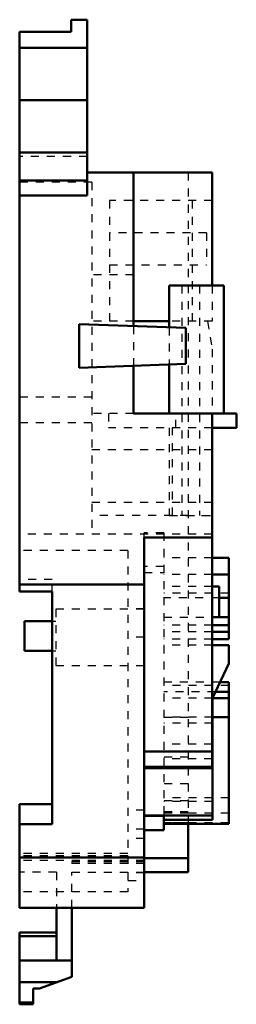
# Model space of a CAD drawing. Header units: millimetres. Extents: x 0 to 562, y -5 to 117.
# Tile 1 of 2: x 0 to 27, y -5 to 117. Entities that reach past the tile are written whole.
import ezdxf

# ---------------------------------------------------------------- set-up
doc = ezdxf.new("R2010")
doc.units = ezdxf.units.MM
doc.linetypes.add('Dashed', pattern=[2, 1, -1])

msp = doc.modelspace()

# ---------------------------------------------------------------- linework, layer by layer
at = {"linetype": 'Continuous', "lineweight": 50}
for p, q in [((8.4, 117), (6.4, 117)), ((6.4, 117), (6.4, 115.5)), ((8.4, 95.15), (8.4, 117)), ((0, 115.5), (0, 45.9)), ((6.4, 115.5), (0, 115.5)), ((8.4, 113.5), (0, 113.5)), ((8.4, 107), (0, 107)), ((8.4, 100.5), (0, 100.5)), ((24, 98), (8.4, 98)), ((14.2, 98), (14.2, 78.89)), ((24, 98), (24, 83.93)), ((8.4, 97), (0, 97)), ((8.4, 95.15), (0, 95.15)), ((18.65, 83.93), (18.65, 78.74)), ((18.65, 83.93), (25.44, 83.93)), ((25.44, 83.93), (25.44, 68.03)), ((7.4, 79.13), (7.4, 73.72)), ((20.7, 78.66), (7.4, 79.13)), ((18.65, 79.5), (14.2, 79.5)), ((20.7, 78.66), (20.7, 74.19)), ((20.7, 74.19), (7.4, 73.72)), ((14.2, 73.96), (14.2, 68.03)), ((18.65, 74.11), (18.65, 68.03)), ((14.2, 68.03), (27, 68.03)), ((24, 68.03), (24, 23.93)), ((27, 66.23), (27, 68.03)), ((24, 66.23), (24, 53)), ((24, 66.23), (27, 66.23)), ((24, 52.6), (15.5, 52.6)), ((15.5, 52.6), (15.5, 6.55)), ((26.05, 50.07), (24, 50.07)), ((26.05, 50.07), (26.05, 39.94)), ((26.05, 48.01), (24, 48.01)), ((15.5, 46.77), (0, 46.77)), ((4.05, 45.9), (0, 45.9)), ((4.05, 45.9), (4.05, 16.95)), ((24.85, 46.5), (24, 46.5)), ((24.85, 46.5), (24.85, 42.7)), ((26.05, 45.12), (24.85, 45.12)), ((0.6, 42.2), (4.05, 42.2)), ((0.6, 42.2), (0.6, 38.5)), ((26.05, 42.7), (24, 42.7)), ((26.05, 41.7), (24, 41.7)), ((26.05, 40.87), (24, 40.87)), ((26.05, 39.94), (24, 39.94)), ((26.05, 39.2), (24, 39.2)), ((26.05, 39.2), (26.05, 36.93)), ((0.6, 38.5), (4.05, 38.5)), ((26.05, 36.93), (24.05, 32.64)), ((26.05, 34.62), (24.97, 34.62)), ((26.05, 34.62), (26.05, 17.01)), ((26.05, 33.43), (24.42, 33.43)), ((24.05, 32.64), (24.05, 17.51)), ((26.05, 32.61), (24.05, 32.61)), ((26.05, 30.26), (24.05, 30.26)), ((24, 26), (15.5, 26)), ((24.05, 25.07), (24, 25.07)), ((24, 24.08), (15.5, 24.08)), ((24, 23.93), (15.5, 23.93)), ((4.05, 19.45), (0, 19.45)), ((0, 19.45), (0, 6.55)), ((24.05, 18.05), (15.5, 18.05)), ((15.5, 17.97), (17.95, 17.97)), ((17.95, 17.97), (17.95, 16.2)), ((17.95, 17.51), (24.05, 17.51)), ((4.05, 16.95), (0, 16.95)), ((17.95, 16.2), (15.5, 16.2)), ((26.05, 17.01), (17.95, 17.01)), ((21, 17.01), (21, 11)), ((15.5, 12.79), (0, 12.79)), ((21, 12.71), (15.5, 12.71)), ((15.5, 11), (21, 11)), ((15.5, 6.55), (0, 6.55)), ((4.6, 6.55), (4.6, 0)), ((6.5, -2.02), (6.5, 6.55)), ((4.6, 3.48), (0, 3.48)), ((0, 3.48), (0, -5.45)), ((4.6, 3.01), (0, 3.01)), ((6.5, 0), (0, 0)), ((2.49, -3.48), (6.5, -2.02)), ((4.65, -2.69), (0, -2.69)), ((1.7, -5.45), (1.7, -3.48)), ((1.7, -3.48), (2.49, -3.48)), ((1.7, -5.23), (0, -5.23)), ((0, -5.45), (1.7, -5.45))]:
    msp.add_line(p, q, dxfattribs=at)
at = {"linetype": 'Dashed', "lineweight": 25}
for p, q in [((8.4, 100), (0, 100)), ((21, 98), (21, 17.01)), ((9, 96.8), (0, 96.8)), ((9, 96.8), (9, 53)), ((11.2, 94.5), (11.2, 79.5)), ((24, 94.5), (11.2, 94.5)), ((21.51, 94.5), (21.51, 79.5)), ((23.3, 90.5), (11.2, 90.5)), ((23.3, 90.5), (23.3, 86.5)), ((11.2, 86.5), (23.3, 86.5)), ((14.2, 85.25), (9, 85.25)), ((20.2, 83.93), (20.2, 55.33)), ((22.4, 83.93), (22.4, 55.32)), ((24, 83.93), (24, 79.5)), ((14.2, 79.5), (9, 79.5)), ((14.2, 78.89), (14.2, 73.96)), ((24, 79.5), (18.65, 79.5)), ((18.65, 78.74), (18.65, 74.11)), ((23.39, 79.5), (24, 76.03)), ((24, 76.03), (24, 66.23)), ((9, 70.06), (0, 70.06)), ((14.2, 68.03), (9, 68.03)), ((11.08, 68.03), (11.08, 66.23)), ((19.47, 66.23), (19.47, 68.03)), ((9, 66.85), (0, 66.85)), ((24, 66.23), (11.08, 66.23)), ((18.65, 66.23), (18.65, 55.33)), ((19.06, 55.33), (19.06, 66.23)), ((24, 63.5), (9, 63.5)), ((24, 56.97), (9, 56.97)), ((21, 55.33), (9, 55.33)), ((18.65, 55.33), (24, 55.32)), ((20.77, 55.32), (24, 55.33)), ((24, 53), (0, 53)), ((15.5, 52.6), (15.5, 53.19)), ((17.95, 53.19), (15.5, 53.19)), ((17.95, 53.19), (17.95, 17.97)), ((13.5, 51), (0, 51)), ((13.5, 51), (13.5, 8.55)), ((24, 50.07), (17.95, 50.07)), ((17.95, 48.98), (15.5, 48.98)), ((15.5, 48.24), (17.95, 48.24)), ((24, 48.01), (17.95, 48.01)), ((4.05, 47.4), (0, 47.4)), ((4.05, 45.9), (4.05, 47.4)), ((24, 46.5), (17.95, 46.5)), ((26.05, 45.69), (17.95, 45.69)), ((24.85, 45.12), (17.95, 45.12)), ((15.5, 43.7), (4.5, 43.7)), ((4.5, 43.7), (4.5, 36.7)), ((15.5, 43.75), (13.5, 43.75)), ((4.05, 42.2), (4.5, 42.2)), ((17.95, 42.7), (24, 42.7)), ((24, 41.7), (17.95, 41.7)), ((24, 40.87), (17.95, 40.87)), ((15.5, 40.2), (13.5, 40.2)), ((24, 39.94), (17.95, 39.94)), ((24, 39.2), (17.95, 39.2)), ((4.05, 38.5), (4.5, 38.5)), ((4.5, 36.7), (15.5, 36.7)), ((24.97, 34.62), (17.95, 34.62)), ((26.05, 34.2), (17.95, 34.2)), ((24.42, 33.43), (17.95, 33.43)), ((24.05, 32.61), (17.95, 32.61)), ((24.05, 30.26), (17.95, 30.26)), ((21, 30.21), (17.95, 30.21)), ((24.05, 29.52), (17.95, 29.52)), ((17.95, 25.91), (15.5, 25.91)), ((24, 26.89), (17.95, 26.89)), ((21, 25.29), (17.95, 25.29)), ((24, 25.07), (17.95, 25.07)), ((21, 23.92), (17.95, 23.92)), ((21, 21.98), (17.95, 21.98)), ((26.05, 20.22), (17.95, 20.22)), ((21, 19.86), (17.95, 19.86)), ((24.05, 19.77), (17.95, 19.77)), ((15.5, 18.7), (13.5, 18.7)), ((21, 18.5), (17.95, 18.5)), ((21, 18.33), (17.95, 18.33)), ((17.95, 17.17), (21, 17.17)), ((26.05, 18.32), (21, 18.32)), ((15.5, 16.33), (13.5, 16.33)), ((26.05, 17.12), (17.95, 17.12)), ((15.5, 15.19), (13.5, 15.19)), ((13.5, 13.29), (0, 13.29)), ((13.5, 13), (0, 13)), ((15.5, 12.45), (0, 12.45)), ((6.5, 12.3), (15.5, 12.3)), ((6.5, 12.3), (6.5, 12.06)), ((15.5, 12.06), (6.5, 12.06)), ((4.6, 11), (0, 11)), ((4.6, 11), (4.6, 6.55)), ((6.5, 11), (15.5, 11)), ((6.5, 6.55), (6.5, 11)), ((15.5, 10.92), (13.5, 10.92)), ((13.5, 9.94), (15.5, 9.94)), ((13.5, 8.55), (0, 8.55))]:
    msp.add_line(p, q, dxfattribs=at)

doc.saveas('drawing.dxf')
